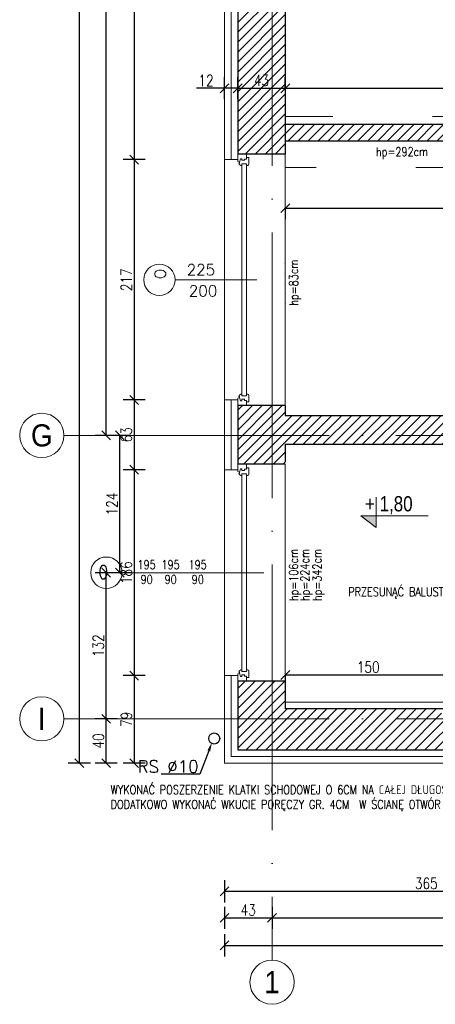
# Model space of a CAD drawing. Header units: millimetres. Extents: x -66901 to 936319, y -323998 to 488548.
# Tile 69 of 84: x 725857 to 729616, y 270304 to 279196. Entities that reach past the tile are written whole.
import ezdxf
from ezdxf import colors
from ezdxf.entities.mleader import LeaderData, LeaderLine
from ezdxf.enums import TextEntityAlignment as Align
from ezdxf.lldxf.tags import DXFTag
from ezdxf.math import Vec2, Vec3

# ---------------------------------------------------------------- set-up
doc = ezdxf.new("R2010")
doc.units = ezdxf.units.MM
doc.header["$LTSCALE"] = 5
doc.header["$MEASUREMENT"] = 0
for name, pattern in [('ACAD_ISO03W100', [30, 12, -18]), ('ACAD_ISO04W100', [30, 24, -3, 0, -3]), ('Osie$0$CONTINOUS', [0])]:
    doc.linetypes.add(name, pattern=pattern)
doc.layers.add('000_HATCH', color=253, linetype='Continuous', lineweight=5, transparency=0.5)
for name, color, linetype, lineweight, true_color in [('A_DZIAŁOWA_PROJEKTOWANE', 7, 'Continuous', 18, 0x007cb0), ('A_HATCH', 7, 'Continuous', 5, 0x999999), ('A_IZOLEACJA TERMI_PROJEKTOWANA', 7, 'Continuous', 15, 0x6093ac)]:
    doc.layers.add(name, color=color, linetype=linetype, lineweight=lineweight, true_color=true_color)
for name, color, linetype, lineweight in [('A_KONST_ISTNIEJĄCE', 83, 'Continuous', 25), ('A_OPISY', 44, 'Continuous', 9), ('A_OSIE KONSTRUKCYJNE', 150, 'ACAD_ISO04W100', 5), ('A_STOLARKA OKIENNA', 141, 'Continuous', 15), ('A_WIDOK', 141, 'Continuous', 13), ('A_WIDOK-NAD', 221, 'DASHED', 13), ('A_WYMIAROWANIE', 7, 'Continuous', 9)]:
    doc.layers.add(name, color=color, linetype=linetype, lineweight=lineweight)
doc.layers.add('A_NIEWIDOCZNE  POMOCNICZE', color=252, linetype='ACAD_ISO03W100', lineweight=5, plot=False)
doc.layers.add('A_RYNNY', color=71, linetype='Continuous')
doc.layers.add('K-WYMIARY', color=254, linetype='Continuous')
doc.styles.add('APLUS', font='arial.ttf', dxfattribs={"width": 0.6})
doc.styles.add('DEMIURG_100_opisy', font='arial.ttf', dxfattribs={"width": 0.9, "height": 20})
doc.styles.get("Standard").update_dxf_attribs({"font": 'simplex.shx', "width": 0.8})
doc.linetypes.add('BATTING', pattern='A,0.0001,-0.1,[134,ltypeshp.shx,S=0.1,R=0,X=-0.1,Y=0],-0.2,[134,ltypeshp.shx,S=0.1,R=180,X=0.1,Y=0],-0.1', length=0.4001)
tags = doc.linetypes.add('DASHED', pattern=[0.75, 0.5, -0.25]).pattern_tags.tags
tags[6:7] = [DXFTag(74, 4), DXFTag(75, 0), DXFTag(340, '0'), DXFTag(46, 1.0), DXFTag(50, 0.0), DXFTag(44, 0.0), DXFTag(45, 0.0)]
tags[4:5] = [DXFTag(74, 4), DXFTag(75, 0), DXFTag(340, '0'), DXFTag(46, 1.0), DXFTag(50, 0.0), DXFTag(44, 0.0), DXFTag(45, 0.0)]
doc.dimstyles.new('1 do 100', dxfattribs={"dimtxt": 10, "dimasz": 8, "dimexe": 10, "dimexo": 10, "dimgap": 2, "dimtad": 1, "dimdec": 0, "dimtxsty": 'Standard', "dimblk": 'OBLIQUE', "dimcen": 2.5, "dimadec": 0, "dimazin": 0, "dimtfac": 1, "dimtdec": 0, "dimtmove": 0, "dimatfit": 3, "dimldrblk": 'OBLIQUE', "dimfxl": 10, "dimfxlon": 1, "dimarcsym": 0})

# ---------------------------------------------------------------- blocks, each defined once
blk = doc.blocks.new('okno1')
at = {"color": 144}
for p, q in [((-28, 0), (-28, -8)), ((-28, 0), (-21.32, 0)), ((-28, 0), (-28, -8)), ((-21.32, 0), (-20.74, -1.55)), ((192.32, 0), (191.74, -1.55)), ((199, 0), (192.32, 0)), ((199, 0), (199, -8)), ((-28, -8), (-24.8, -8)), ((-24.8, -8), (-24.8, -9.92)), ((-24.8, -8), (-23.41, -8)), ((-23.76, -2.4), (-20.74, -1.55)), ((-23.76, -3.73), (-23.76, -2.4)), ((-22.39, -3.73), (-23.76, -3.73)), ((-23.41, -8), (-23.41, -6.06)), ((-23.41, -6.06), (-22.39, -6.06)), ((-22.39, -6.06), (-22.39, -3.73)), ((-20.74, -1.55), (-19.89, -1.55)), ((-19.89, -1.55), (-19.99, -1.01)), ((-19.25, -7.98), (-19.25, -3.66)), ((-19.25, -3.66), (-17.62, -3.66)), ((-17.66, -7.98), (-19.25, -7.98)), ((-17.66, -9.03), (-17.66, -7.98)), ((190.25, -3.66), (188.62, -3.66)), ((188.66, -9.03), (188.66, -7.98)), ((188.66, -7.98), (190.25, -7.98)), ((190.25, -7.98), (190.25, -3.66)), ((190.89, -1.55), (190.99, -1.01)), ((191.74, -1.55), (190.89, -1.55)), ((194.76, -2.4), (191.74, -1.55)), ((193.39, -6.06), (193.39, -3.73)), ((193.39, -3.73), (194.76, -3.73)), ((194.41, -6.06), (193.39, -6.06)), ((194.41, -8), (194.41, -6.06)), ((195.8, -8), (194.41, -8)), ((194.76, -3.73), (194.76, -2.4)), ((199, -8), (195.8, -8)), ((195.8, -8), (195.8, -9.92)), ((-24.8, -9.92), (-18.94, -9.92)), ((195.8, -9.92), (189.94, -9.92))]:
    blk.add_line(p, q, dxfattribs=at)
blk.add_lwpolyline([(-19.25, -3.66), (190.25, -3.66), (190.25, -7.98), (-19.25, -7.98)], close=True, dxfattribs=at)
for centre, radius, start, end in [((-20.13, -3.52), 2.51, 356.81051, 86.81051), ((191.13, -3.52), 2.51, 93.18949, 183.18949), ((-19.03, -8.42), 1.5, 273.35533, 335.68535), ((190.03, -8.42), 1.5, 204.31465, 266.64467)]:
    blk.add_arc(centre, radius, start, end, dxfattribs=at)
blk = doc.blocks.new('*U604')
for p, q in [((-28, 0), (-28, -8)), ((-28, 0), (-21.32, 0)), ((-28, 0), (-28, -8)), ((-21.32, 0), (-20.74, -1.55)), ((161.32, 0), (160.74, -1.55)), ((168, 0), (161.32, 0)), ((168, 0), (168, -8)), ((-28, -8), (-24.8, -8)), ((-24.8, -8), (-24.8, -9.92)), ((-24.8, -8), (-23.41, -8)), ((-23.76, -2.4), (-20.74, -1.55)), ((-23.76, -3.73), (-23.76, -2.4)), ((-22.39, -3.73), (-23.76, -3.73)), ((-23.41, -8), (-23.41, -6.06)), ((-23.41, -6.06), (-22.39, -6.06)), ((-22.39, -6.06), (-22.39, -3.73)), ((-20.74, -1.55), (-19.89, -1.55)), ((-19.89, -1.55), (-19.99, -1.01)), ((-19.25, -7.98), (-19.25, -3.66)), ((-19.25, -3.66), (-17.62, -3.66)), ((-17.66, -7.98), (-19.25, -7.98)), ((-17.66, -9.03), (-17.66, -7.98)), ((159.25, -3.66), (157.62, -3.66)), ((157.66, -9.03), (157.66, -7.98)), ((157.66, -7.98), (159.25, -7.98)), ((159.25, -7.98), (159.25, -3.66)), ((159.89, -1.55), (159.99, -1.01)), ((160.74, -1.55), (159.89, -1.55)), ((163.76, -2.4), (160.74, -1.55)), ((162.39, -6.06), (162.39, -3.73)), ((162.39, -3.73), (163.76, -3.73)), ((163.41, -6.06), (162.39, -6.06)), ((163.41, -8), (163.41, -6.06)), ((164.8, -8), (163.41, -8)), ((163.76, -3.73), (163.76, -2.4)), ((168, -8), (164.8, -8)), ((164.8, -8), (164.8, -9.92)), ((-24.8, -9.92), (-18.94, -9.92)), ((164.8, -9.92), (158.94, -9.92))]:
    blk.add_line(p, q)
blk.add_lwpolyline([(-19.25, -3.66), (159.25, -3.66), (159.25, -7.98), (-19.25, -7.98)], close=True)
for centre, radius, start, end in [((-20.13, -3.52), 2.51, 356.81051, 86.81051), ((160.13, -3.52), 2.51, 93.18949, 183.18949), ((-19.03, -8.42), 1.5, 273.35533, 335.68535), ((159.03, -8.42), 1.5, 204.31465, 266.64467)]:
    blk.add_arc(centre, radius, start, end)
blk = doc.blocks.new('*U171')
blk.add_hatch(color=256).paths.add_polyline_path([(0, 0.153), (-0.198, 0.153), (0, 0)])
blk.add_line((0, 0.153), (0, 0.4))
blk.add_lwpolyline([(0, 0.153), (0, 0), (-0.198, 0.153), (0.685, 0.153)])
at = {"style": 'APLUS', "width": 0.8}
blk.add_attdef('%%P_0.00', text='', height=0.2, dxfattribs=at).set_placement((-0.146, 0.153), align=Align.BOTTOM_LEFT)
blk = doc.blocks.new('WARTOŚĆ')
at = {"layer": 'A_OPISY'}
blk.add_line((0, 0), (0, 73.97), dxfattribs=at)
blk.add_circle((0, 88.12), 14.15, dxfattribs=at)
blk.add_attdef('OZ', (-9.99, 82.42), '', height=10, dxfattribs=at)
for tag, p in [('S', (-4.03, 32.64)), ('H', (15.09, 32.64))]:
    blk.add_attdef(tag, p, '', height=10, rotation=90, dxfattribs=at)
blk = doc.blocks.new('_Oblique')
at = {"color": 0, "linetype": 'ByBlock', "lineweight": -2}
blk.add_line((-0.5, -0.5), (0.5, 0.5), dxfattribs=at)
blk = doc.blocks.new('*D693')
at = {"layer": 'A_WYMIAROWANIE', "color": 0, "lineweight": -2, "ltscale": 2, "transparency": 16777216}
for p, q in [((19803.16, 19652.66), (19783.16, 19652.66)), ((19793.16, 19652.66), (19793.16, 18694.66)), ((19803.16, 18694.66), (19783.16, 18694.66))]:
    blk.add_line(p, q, dxfattribs=at)
at = {"layer": 'Defpoints', "color": 0, "ltscale": 2, "transparency": 16777216}
for p in [(19874.77, 19652.66), (19793.16, 18694.66), (19874.77, 18694.66)]:
    blk.add_point(p, dxfattribs=at)
at = {"layer": 'A_WYMIAROWANIE', "color": 0, "lineweight": -2, "ltscale": 2, "transparency": 16777216, "xscale": 8, "yscale": 8, "zscale": 8}
for p, rotation in [((19793.16, 19652.66), 90), ((19793.16, 18694.66), 270)]:
    blk.add_blockref('_Oblique', p, dxfattribs=dict(at, rotation=rotation))
at = {"layer": 'A_WYMIAROWANIE', "color": 0, "ltscale": 2, "transparency": 16777216, "insert": (19786.06, 19173.66), "char_height": 10, "attachment_point": 5, "rotation": 90}
blk.add_mtext('958', dxfattribs=at)
blk = doc.blocks.new('*D694')
at = {"layer": 'A_WYMIAROWANIE', "color": 0, "lineweight": -2, "ltscale": 2, "transparency": 16777216}
for p, q in [((19803.16, 18694.66), (19783.16, 18694.66)), ((19793.16, 18694.66), (19793.16, 18477.66)), ((19803.16, 18477.66), (19783.16, 18477.66))]:
    blk.add_line(p, q, dxfattribs=at)
at = {"layer": 'Defpoints', "color": 0, "ltscale": 2, "transparency": 16777216}
for p in [(19874.77, 18694.66), (19793.16, 18477.66), (19874.77, 18477.66)]:
    blk.add_point(p, dxfattribs=at)
at = {"layer": 'A_WYMIAROWANIE', "color": 0, "lineweight": -2, "ltscale": 2, "transparency": 16777216, "xscale": 8, "yscale": 8, "zscale": 8}
for p, rotation in [((19793.16, 18694.66), 90), ((19793.16, 18477.66), 270)]:
    blk.add_blockref('_Oblique', p, dxfattribs=dict(at, rotation=rotation))
at = {"layer": 'A_WYMIAROWANIE', "color": 0, "ltscale": 2, "transparency": 16777216, "insert": (19786.14, 18586.16), "char_height": 10, "attachment_point": 5, "rotation": 90}
blk.add_mtext('217', dxfattribs=at)
blk = doc.blocks.new('*D695')
at = {"layer": 'A_WYMIAROWANIE', "color": 0, "lineweight": -2, "ltscale": 2, "transparency": 16777216}
for p, q in [((19803.16, 18477.66), (19783.16, 18477.66)), ((19793.16, 18477.66), (19793.16, 18414.66)), ((19803.16, 18414.66), (19783.16, 18414.66))]:
    blk.add_line(p, q, dxfattribs=at)
at = {"layer": 'Defpoints', "color": 0, "ltscale": 2, "transparency": 16777216}
for p in [(19874.77, 18477.66), (19793.16, 18414.66), (19874.77, 18414.66)]:
    blk.add_point(p, dxfattribs=at)
at = {"layer": 'A_WYMIAROWANIE', "color": 0, "lineweight": -2, "ltscale": 2, "transparency": 16777216, "xscale": 8, "yscale": 8, "zscale": 8}
for p, rotation in [((19793.16, 18477.66), 90), ((19793.16, 18414.66), 270)]:
    blk.add_blockref('_Oblique', p, dxfattribs=dict(at, rotation=rotation))
at = {"layer": 'A_WYMIAROWANIE', "color": 0, "ltscale": 2, "transparency": 16777216, "insert": (19786.05, 18446.16), "char_height": 10, "attachment_point": 5, "rotation": 90}
blk.add_mtext('63', dxfattribs=at)
blk = doc.blocks.new('*D696')
at = {"layer": 'A_WYMIAROWANIE', "color": 0, "lineweight": -2, "ltscale": 2, "transparency": 16777216}
for p, q in [((19803.16, 18414.66), (19783.16, 18414.66)), ((19793.16, 18414.66), (19793.16, 18228.66)), ((19803.16, 18228.66), (19783.16, 18228.66))]:
    blk.add_line(p, q, dxfattribs=at)
at = {"layer": 'Defpoints', "color": 0, "ltscale": 2, "transparency": 16777216}
for p in [(19874.77, 18414.66), (19793.16, 18228.66), (19874.77, 18228.66)]:
    blk.add_point(p, dxfattribs=at)
at = {"layer": 'A_WYMIAROWANIE', "color": 0, "lineweight": -2, "ltscale": 2, "transparency": 16777216, "xscale": 8, "yscale": 8, "zscale": 8}
for p, rotation in [((19793.16, 18414.66), 90), ((19793.16, 18228.66), 270)]:
    blk.add_blockref('_Oblique', p, dxfattribs=dict(at, rotation=rotation))
at = {"layer": 'A_WYMIAROWANIE', "color": 0, "ltscale": 2, "transparency": 16777216, "insert": (19786.06, 18321.66), "char_height": 10, "attachment_point": 5, "rotation": 90}
blk.add_mtext('186', dxfattribs=at)
blk = doc.blocks.new('*D697')
at = {"layer": 'A_WYMIAROWANIE', "color": 0, "lineweight": -2, "ltscale": 2, "transparency": 16777216}
for p, q in [((19803.16, 18228.66), (19783.16, 18228.66)), ((19793.16, 18228.66), (19793.16, 18149.66)), ((19803.16, 18149.66), (19783.16, 18149.66))]:
    blk.add_line(p, q, dxfattribs=at)
at = {"layer": 'Defpoints', "color": 0, "ltscale": 2, "transparency": 16777216}
for p in [(19874.77, 18228.66), (19793.16, 18149.66), (19874.77, 18149.66)]:
    blk.add_point(p, dxfattribs=at)
at = {"layer": 'A_WYMIAROWANIE', "color": 0, "lineweight": -2, "ltscale": 2, "transparency": 16777216, "xscale": 8, "yscale": 8, "zscale": 8}
for p, rotation in [((19793.16, 18228.66), 90), ((19793.16, 18149.66), 270)]:
    blk.add_blockref('_Oblique', p, dxfattribs=dict(at, rotation=rotation))
at = {"layer": 'A_WYMIAROWANIE', "color": 0, "ltscale": 2, "transparency": 16777216, "insert": (19786.06, 18189.16), "char_height": 10, "attachment_point": 5, "rotation": 90}
blk.add_mtext('79', dxfattribs=at)
blk = doc.blocks.new('*D698')
at = {"layer": 'A_WYMIAROWANIE', "color": 0, "lineweight": -2, "ltscale": 2, "transparency": 16777216}
for p, q in [((19777.86, 18189.66), (19757.86, 18189.66)), ((19767.86, 18149.66), (19767.86, 18189.66)), ((19777.86, 18149.66), (19757.86, 18149.66))]:
    blk.add_line(p, q, dxfattribs=at)
at = {"layer": 'Defpoints', "color": 0, "ltscale": 2, "transparency": 16777216}
for p in [(19767.86, 18189.66), (19874.77, 18189.66), (19874.77, 18149.66)]:
    blk.add_point(p, dxfattribs=at)
at = {"layer": 'A_WYMIAROWANIE', "color": 0, "lineweight": -2, "ltscale": 2, "transparency": 16777216, "xscale": 8, "yscale": 8, "zscale": 8}
for p, rotation in [((19767.86, 18189.66), 90), ((19767.86, 18149.66), 270)]:
    blk.add_blockref('_Oblique', p, dxfattribs=dict(at, rotation=rotation))
at = {"layer": 'A_WYMIAROWANIE', "color": 0, "ltscale": 2, "transparency": 16777216, "insert": (19760.75, 18169.66), "char_height": 10, "attachment_point": 5, "rotation": 90}
blk.add_mtext('40', dxfattribs=at)
blk = doc.blocks.new('*D699')
at = {"layer": 'A_WYMIAROWANIE', "color": 0, "lineweight": -2, "ltscale": 2, "transparency": 16777216}
for p, q in [((19777.86, 18321.66), (19757.86, 18321.66)), ((19767.86, 18189.66), (19767.86, 18321.66)), ((19777.86, 18189.66), (19757.86, 18189.66))]:
    blk.add_line(p, q, dxfattribs=at)
at = {"layer": 'Defpoints', "color": 0, "ltscale": 2, "transparency": 16777216}
for p in [(19767.86, 18321.66), (19874.77, 18321.66), (19897.12, 18189.66)]:
    blk.add_point(p, dxfattribs=at)
at = {"layer": 'A_WYMIAROWANIE', "color": 0, "lineweight": -2, "ltscale": 2, "transparency": 16777216, "xscale": 8, "yscale": 8, "zscale": 8}
for p, rotation in [((19767.86, 18321.66), 90), ((19767.86, 18189.66), 270)]:
    blk.add_blockref('_Oblique', p, dxfattribs=dict(at, rotation=rotation))
at = {"layer": 'A_WYMIAROWANIE', "color": 0, "ltscale": 2, "transparency": 16777216, "insert": (19760.75, 18255.66), "char_height": 10, "attachment_point": 5, "rotation": 90}
blk.add_mtext('132', dxfattribs=at)
blk = doc.blocks.new('*D700')
at = {"layer": 'A_WYMIAROWANIE', "color": 0, "lineweight": -2, "ltscale": 2, "transparency": 16777216}
for p, q in [((19790.13, 18445.66), (19770.13, 18445.66)), ((19780.13, 18321.66), (19780.13, 18445.66)), ((19790.13, 18321.66), (19770.13, 18321.66))]:
    blk.add_line(p, q, dxfattribs=at)
at = {"layer": 'Defpoints', "color": 0, "ltscale": 2, "transparency": 16777216}
for p in [(19780.13, 18445.66), (19882.95, 18445.66), (19874.77, 18321.66)]:
    blk.add_point(p, dxfattribs=at)
at = {"layer": 'A_WYMIAROWANIE', "color": 0, "lineweight": -2, "ltscale": 2, "transparency": 16777216, "xscale": 8, "yscale": 8, "zscale": 8}
for p, rotation in [((19780.13, 18445.66), 90), ((19780.13, 18321.66), 270)]:
    blk.add_blockref('_Oblique', p, dxfattribs=dict(at, rotation=rotation))
at = {"layer": 'A_WYMIAROWANIE', "color": 0, "ltscale": 2, "transparency": 16777216, "insert": (19773.11, 18383.66), "char_height": 10, "attachment_point": 5, "rotation": 90}
blk.add_mtext('124', dxfattribs=at)
blk = doc.blocks.new('*D701')
at = {"layer": 'A_WYMIAROWANIE', "color": 0, "lineweight": -2, "ltscale": 2, "transparency": 16777216}
for p, q in [((19777.86, 19609.66), (19757.86, 19609.66)), ((19767.86, 18445.66), (19767.86, 19609.66)), ((19777.86, 18445.66), (19757.86, 18445.66))]:
    blk.add_line(p, q, dxfattribs=at)
at = {"layer": 'Defpoints', "color": 0, "ltscale": 2, "transparency": 16777216}
for p in [(19767.86, 19609.66), (19855.59, 19609.66), (19882.95, 18445.66)]:
    blk.add_point(p, dxfattribs=at)
at = {"layer": 'A_WYMIAROWANIE', "color": 0, "lineweight": -2, "ltscale": 2, "transparency": 16777216, "xscale": 8, "yscale": 8, "zscale": 8}
for p, rotation in [((19767.86, 19609.66), 90), ((19767.86, 18445.66), 270)]:
    blk.add_blockref('_Oblique', p, dxfattribs=dict(at, rotation=rotation))
at = {"layer": 'A_WYMIAROWANIE', "color": 0, "ltscale": 2, "transparency": 16777216, "insert": (19760.75, 19027.66), "char_height": 10, "attachment_point": 5, "rotation": 90}
blk.add_mtext('1164', dxfattribs=at)
blk = doc.blocks.new('*D703')
at = {"layer": 'A_WYMIAROWANIE', "color": 0, "lineweight": -2, "ltscale": 2, "transparency": 16777216}
for p, q in [((19753.5, 19652.66), (19733.5, 19652.66)), ((19743.5, 19652.66), (19743.5, 18149.66)), ((19753.5, 18149.66), (19733.5, 18149.66))]:
    blk.add_line(p, q, dxfattribs=at)
at = {"layer": 'Defpoints', "color": 0, "ltscale": 2, "transparency": 16777216}
for p in [(19874.77, 19652.66), (19743.5, 18149.66), (19874.77, 18149.66)]:
    blk.add_point(p, dxfattribs=at)
at = {"layer": 'A_WYMIAROWANIE', "color": 0, "lineweight": -2, "ltscale": 2, "transparency": 16777216, "xscale": 8, "yscale": 8, "zscale": 8}
for p, rotation in [((19743.5, 19652.66), 90), ((19743.5, 18149.66), 270)]:
    blk.add_blockref('_Oblique', p, dxfattribs=dict(at, rotation=rotation))
at = {"layer": 'A_WYMIAROWANIE', "color": 0, "ltscale": 2, "transparency": 16777216, "insert": (19736.39, 18901.16), "char_height": 10, "attachment_point": 5, "rotation": 90}
blk.add_mtext('1503', dxfattribs=at)
blk = doc.blocks.new('*D704')
at = {"layer": 'A_WYMIAROWANIE', "color": 0, "lineweight": -2, "ltscale": 2, "transparency": 16777216}
for p, q in [((19874.77, 18749.13), (19874.77, 18769.13)), ((19886.77, 18749.13), (19886.77, 18769.13)), ((19874.77, 18759.13), (19849.49, 18759.13)), ((19886.77, 18759.13), (19874.77, 18759.13))]:
    blk.add_line(p, q, dxfattribs=at)
at = {"layer": 'Defpoints', "color": 0, "ltscale": 2, "transparency": 16777216}
for p in [(19886.77, 18759.13), (19874.77, 18738.82), (19886.77, 18738.82)]:
    blk.add_point(p, dxfattribs=at)
at = {"layer": 'A_WYMIAROWANIE', "color": 0, "lineweight": -2, "ltscale": 2, "transparency": 16777216, "xscale": 8, "yscale": 8, "zscale": 8, "rotation": 180}
blk.add_blockref('_Oblique', (19874.77, 18759.13), dxfattribs=at)
at = {"layer": 'A_WYMIAROWANIE', "color": 0, "lineweight": -2, "ltscale": 2, "transparency": 16777216, "xscale": 8, "yscale": 8, "zscale": 8}
blk.add_blockref('_Oblique', (19886.77, 18759.13), dxfattribs=at)
at = {"layer": 'A_WYMIAROWANIE', "color": 0, "ltscale": 2, "transparency": 16777216, "insert": (19858.13, 18766.15), "char_height": 10, "attachment_point": 5}
blk.add_mtext('12', dxfattribs=at)
blk = doc.blocks.new('*D705')
at = {"layer": 'A_WYMIAROWANIE', "color": 0, "lineweight": -2, "ltscale": 2, "transparency": 16777216}
for p, q in [((19886.77, 18749.13), (19886.77, 18769.13)), ((19929.77, 18759.13), (19929.77, 18769.13)), ((19886.77, 18759.13), (19929.77, 18759.13))]:
    blk.add_line(p, q, dxfattribs=at)
at = {"layer": 'Defpoints', "color": 0, "ltscale": 2, "transparency": 16777216}
for p in [(19929.77, 18759.13), (19929.77, 18751.24), (19886.77, 18738.82)]:
    blk.add_point(p, dxfattribs=at)
at = {"layer": 'A_WYMIAROWANIE', "color": 0, "lineweight": -2, "ltscale": 2, "transparency": 16777216, "xscale": 8, "yscale": 8, "zscale": 8, "rotation": 180}
blk.add_blockref('_Oblique', (19886.77, 18759.13), dxfattribs=at)
at = {"layer": 'A_WYMIAROWANIE', "color": 0, "lineweight": -2, "ltscale": 2, "transparency": 16777216, "xscale": 8, "yscale": 8, "zscale": 8}
blk.add_blockref('_Oblique', (19929.77, 18759.13), dxfattribs=at)
at = {"layer": 'A_WYMIAROWANIE', "color": 0, "ltscale": 2, "transparency": 16777216, "insert": (19908.27, 18766.24), "char_height": 10, "attachment_point": 5}
blk.add_mtext('43', dxfattribs=at)
blk = doc.blocks.new('*D706')
at = {"layer": 'A_WYMIAROWANIE', "color": 0, "lineweight": -2, "ltscale": 2, "transparency": 16777216}
for p, q in [((19929.77, 18759.13), (19929.77, 18769.13)), ((20398.77, 18749.13), (20398.77, 18769.13)), ((19929.77, 18759.13), (20398.77, 18759.13))]:
    blk.add_line(p, q, dxfattribs=at)
at = {"layer": 'Defpoints', "color": 0, "ltscale": 2, "transparency": 16777216}
for p in [(20398.77, 18759.13), (19929.77, 18751.24), (20398.77, 18726.66)]:
    blk.add_point(p, dxfattribs=at)
at = {"layer": 'A_WYMIAROWANIE', "color": 0, "lineweight": -2, "ltscale": 2, "transparency": 16777216, "xscale": 8, "yscale": 8, "zscale": 8, "rotation": 180}
blk.add_blockref('_Oblique', (19929.77, 18759.13), dxfattribs=at)
at = {"layer": 'A_WYMIAROWANIE', "color": 0, "lineweight": -2, "ltscale": 2, "transparency": 16777216, "xscale": 8, "yscale": 8, "zscale": 8}
blk.add_blockref('_Oblique', (20398.77, 18759.13), dxfattribs=at)
at = {"layer": 'A_WYMIAROWANIE', "color": 0, "ltscale": 2, "transparency": 16777216, "insert": (20164.27, 18766.23), "char_height": 10, "attachment_point": 5}
blk.add_mtext('469', dxfattribs=at)
blk = doc.blocks.new('*D724')
at = {"layer": 'A_WYMIAROWANIE', "color": 0, "lineweight": -2, "ltscale": 2, "transparency": 16777216}
for p, q in [((19929.77, 18650.82), (19929.77, 18640.82)), ((19929.77, 18650.82), (20383.77, 18650.82)), ((20383.77, 18650.82), (20383.77, 18640.82))]:
    blk.add_line(p, q, dxfattribs=at)
at = {"layer": 'Defpoints', "color": 0, "ltscale": 2, "transparency": 16777216}
for p in [(19929.77, 18657.98), (20383.77, 18657.98), (20383.77, 18650.82)]:
    blk.add_point(p, dxfattribs=at)
at = {"layer": 'A_WYMIAROWANIE', "color": 0, "lineweight": -2, "ltscale": 2, "transparency": 16777216, "xscale": 8, "yscale": 8, "zscale": 8, "rotation": 180}
blk.add_blockref('_Oblique', (19929.77, 18650.82), dxfattribs=at)
at = {"layer": 'A_WYMIAROWANIE', "color": 0, "lineweight": -2, "ltscale": 2, "transparency": 16777216, "xscale": 8, "yscale": 8, "zscale": 8}
blk.add_blockref('_Oblique', (20383.77, 18650.82), dxfattribs=at)
at = {"layer": 'A_WYMIAROWANIE', "color": 0, "ltscale": 2, "transparency": 16777216, "insert": (20156.77, 18657.91), "char_height": 10, "attachment_point": 5}
blk.add_mtext('454', dxfattribs=at)
blk = doc.blocks.new('*D727')
at = {"layer": 'A_WYMIAROWANIE', "color": 0, "lineweight": -2, "ltscale": 2, "transparency": 16777216}
for p, q in [((19929.77, 18229.27), (19929.77, 18219.27)), ((19929.77, 18229.27), (20079.77, 18229.27)), ((20079.77, 18229.27), (20079.77, 18219.27))]:
    blk.add_line(p, q, dxfattribs=at)
at = {"layer": 'Defpoints', "color": 0, "ltscale": 2, "transparency": 16777216}
for p in [(19929.77, 18236.52), (20079.77, 18236.52), (20079.77, 18229.27)]:
    blk.add_point(p, dxfattribs=at)
at = {"layer": 'A_WYMIAROWANIE', "color": 0, "lineweight": -2, "ltscale": 2, "transparency": 16777216, "xscale": 8, "yscale": 8, "zscale": 8, "rotation": 180}
blk.add_blockref('_Oblique', (19929.77, 18229.27), dxfattribs=at)
at = {"layer": 'A_WYMIAROWANIE', "color": 0, "lineweight": -2, "ltscale": 2, "transparency": 16777216, "xscale": 8, "yscale": 8, "zscale": 8}
blk.add_blockref('_Oblique', (20079.77, 18229.27), dxfattribs=at)
at = {"layer": 'A_WYMIAROWANIE', "color": 0, "ltscale": 2, "transparency": 16777216, "insert": (20004.77, 18236.37), "char_height": 10, "attachment_point": 5}
blk.add_mtext('150', dxfattribs=at)
blk = doc.blocks.new('*D739')
at = {"layer": 'A_WYMIAROWANIE', "color": 0, "lineweight": -2, "ltscale": 2, "transparency": 16777216}
for p, q in [((19874.77, 18043.9), (19874.77, 18023.9)), ((20239.77, 18043.9), (20239.77, 18023.9)), ((19874.77, 18033.9), (20239.77, 18033.9))]:
    blk.add_line(p, q, dxfattribs=at)
at = {"layer": 'Defpoints', "color": 0, "ltscale": 2, "transparency": 16777216}
for p in [(19874.77, 18149.66), (20239.77, 18149.66), (20239.77, 18033.9)]:
    blk.add_point(p, dxfattribs=at)
at = {"layer": 'A_WYMIAROWANIE', "color": 0, "lineweight": -2, "ltscale": 2, "transparency": 16777216, "xscale": 8, "yscale": 8, "zscale": 8, "rotation": 180}
blk.add_blockref('_Oblique', (19874.77, 18033.9), dxfattribs=at)
at = {"layer": 'A_WYMIAROWANIE', "color": 0, "lineweight": -2, "ltscale": 2, "transparency": 16777216, "xscale": 8, "yscale": 8, "zscale": 8}
blk.add_blockref('_Oblique', (20239.77, 18033.9), dxfattribs=at)
at = {"layer": 'A_WYMIAROWANIE', "color": 0, "ltscale": 2, "transparency": 16777216, "insert": (20057.27, 18041.01), "char_height": 10, "attachment_point": 5}
blk.add_mtext('365', dxfattribs=at)
blk = doc.blocks.new('*D742')
at = {"layer": 'A_WYMIAROWANIE', "color": 0, "lineweight": -2, "ltscale": 2, "transparency": 16777216}
for p, q in [((19874.77, 18019.9), (19874.77, 17999.9)), ((19917.77, 18019.9), (19917.77, 17999.9)), ((19874.77, 18009.9), (19917.77, 18009.9))]:
    blk.add_line(p, q, dxfattribs=at)
at = {"layer": 'Defpoints', "color": 0, "ltscale": 2, "transparency": 16777216}
for p in [(19874.77, 18149.66), (19917.77, 18149.66), (19917.77, 18009.9)]:
    blk.add_point(p, dxfattribs=at)
at = {"layer": 'A_WYMIAROWANIE', "color": 0, "lineweight": -2, "ltscale": 2, "transparency": 16777216, "xscale": 8, "yscale": 8, "zscale": 8, "rotation": 180}
blk.add_blockref('_Oblique', (19874.77, 18009.9), dxfattribs=at)
at = {"layer": 'A_WYMIAROWANIE', "color": 0, "lineweight": -2, "ltscale": 2, "transparency": 16777216, "xscale": 8, "yscale": 8, "zscale": 8}
blk.add_blockref('_Oblique', (19917.77, 18009.9), dxfattribs=at)
at = {"layer": 'A_WYMIAROWANIE', "color": 0, "ltscale": 2, "transparency": 16777216, "insert": (19896.27, 18017.01), "char_height": 10, "attachment_point": 5}
blk.add_mtext('43', dxfattribs=at)
blk = doc.blocks.new('*D743')
at = {"layer": 'A_WYMIAROWANIE', "color": 0, "lineweight": -2, "ltscale": 2, "transparency": 16777216}
for p, q in [((19917.77, 18019.9), (19917.77, 17999.9)), ((20736.27, 18019.9), (20736.27, 17999.9)), ((19917.77, 18009.9), (20736.27, 18009.9))]:
    blk.add_line(p, q, dxfattribs=at)
at = {"layer": 'Defpoints', "color": 0, "ltscale": 2, "transparency": 16777216}
for p in [(20736.27, 18180.42), (19917.77, 18149.66), (20736.27, 18009.9)]:
    blk.add_point(p, dxfattribs=at)
at = {"layer": 'A_WYMIAROWANIE', "color": 0, "lineweight": -2, "ltscale": 2, "transparency": 16777216, "xscale": 8, "yscale": 8, "zscale": 8, "rotation": 180}
blk.add_blockref('_Oblique', (19917.77, 18009.9), dxfattribs=at)
at = {"layer": 'A_WYMIAROWANIE', "color": 0, "lineweight": -2, "ltscale": 2, "transparency": 16777216, "xscale": 8, "yscale": 8, "zscale": 8}
blk.add_blockref('_Oblique', (20736.27, 18009.9), dxfattribs=at)
at = {"layer": 'A_WYMIAROWANIE', "color": 0, "ltscale": 2, "transparency": 16777216, "insert": (20327.02, 18017), "char_height": 10, "attachment_point": 5}
blk.add_mtext('819', dxfattribs=at)
blk = doc.blocks.new('*D745')
at = {"layer": 'A_WYMIAROWANIE', "color": 0, "lineweight": -2, "ltscale": 2, "transparency": 16777216}
for p, q in [((19874.77, 17995.1), (19874.77, 17975.1)), ((20777.77, 17995.1), (20777.77, 17975.1)), ((19874.77, 17985.1), (20777.77, 17985.1))]:
    blk.add_line(p, q, dxfattribs=at)
at = {"layer": 'Defpoints', "color": 0, "ltscale": 2, "transparency": 16777216}
for p in [(19874.77, 18172.69), (20777.77, 18172.69), (20777.77, 17985.1)]:
    blk.add_point(p, dxfattribs=at)
at = {"layer": 'A_WYMIAROWANIE', "color": 0, "lineweight": -2, "ltscale": 2, "transparency": 16777216, "xscale": 8, "yscale": 8, "zscale": 8, "rotation": 180}
blk.add_blockref('_Oblique', (19874.77, 17985.1), dxfattribs=at)
at = {"layer": 'A_WYMIAROWANIE', "color": 0, "lineweight": -2, "ltscale": 2, "transparency": 16777216, "xscale": 8, "yscale": 8, "zscale": 8}
blk.add_blockref('_Oblique', (20777.77, 17985.1), dxfattribs=at)
at = {"layer": 'A_WYMIAROWANIE', "color": 0, "ltscale": 2, "transparency": 16777216, "insert": (20326.27, 17992.21), "char_height": 10, "attachment_point": 5}
blk.add_mtext('903', dxfattribs=at)
blk = doc.blocks.new('A$C577C022B')
at = {"layer": 'A_HATCH'}
h = blk.add_hatch(dxfattribs=at)
h.set_pattern_fill('ANSI31', color=256, scale=2)
h.set_pattern_definition([(45, (-22969.535, -21973.125), (-4.490128, 4.490128), [])])
h.paths.add_polyline_path([(836, 43), (651, 43), (651, 0), (793, 0), (793, -875), (778, -875), (778, -1134), (665, -1134), (665, -1160), (781, -1160), (781, -1263), (793, -1263), (793, -1393), (533, -1393), (533, -1436), (836, -1436), (836, -1162)])
h.paths.add_polyline_path([(803.5, -1221.02), (803.5, -1235.02), (789.5, -1235.02), (789.5, -1221.02)], flags=16)
h.paths.add_polyline_path([(423, 43), (369, 43), (369, 35), (369, 0), (423, 0)])
h.paths.add_polyline_path([(141, 43), (-43, 43), (-43, -898), (-35, -898), (0, -898), (0, 0), (141, 0)])
h.paths.add_polyline_path([(515, -1134), (0, -1134), (0, -1125), (-43, -1125), (-43, -1178), (-35, -1178), (0, -1178), (0, -1160), (515, -1160)])
h.paths.add_polyline_path([(469, -871), (0, -871), (0, -886), (454, -886), (454, -910), (469, -910)])
h.paths.add_polyline_path([(469, -910), (454, -910), (454, -1017), (469, -1017)])
h.paths.add_polyline_path([(665, -1134), (640, -1134), (640, -1145), (665, -1145)], flags=17)
h.paths.add_polyline_path([(680, -1160), (665, -1160), (665, -1245), (680, -1245)], flags=17)
h.paths.add_polyline_path([(680, -1335), (665, -1335), (665, -1393), (680, -1393)], flags=17)
h.paths.add_polyline_path([(469, -1107), (457.92, -1107), (454, -1107), (454, -1134), (469, -1134)])
h.paths.add_polyline_path([(474.84, -1077.79), (474.84, -1077.5), (474.84, -1047.65), (474.84, -1047.93)])
h.paths.add_polyline_path([(0.19, -1039.2), (-0.19, -988.92), (-0.51, -989.04), (-0.14, -1039.33)])
h.paths.add_polyline_path([(305, -1403), (140, -1403), (140, -1399), (0, -1399), (0, -1374), (-43, -1374), (-43, -1436), (305, -1436)])
at = {"layer": '000_HATCH', "ltscale": 2}
blk.add_line((305, -1393), (0, -1393), dxfattribs=at)
at = {"layer": 'A_IZOLEACJA TERMI_PROJEKTOWANA', "ltscale": 2}
for p, q in [((-43, -903), (-55, -903)), ((-43, -1120), (-55, -1120)), ((-43, -1183), (-55, -1183)), ((-43, -1369), (-55, -1369))]:
    blk.add_line(p, q, dxfattribs=at)
for points in [[(146, 55), (-55, 55), (-55, -903)], [(-55, -1120), (-55, -1183)], [(-55, -1369), (-55, -1448), (310, -1448)]]:
    blk.add_lwpolyline(points, dxfattribs=at)
at = {"layer": 'A_IZOLEACJA TERMI_PROJEKTOWANA', "linetype": 'BATTING', "ltscale": 14}
for points in [[(146, 49), (-49, 49), (-49, -903)], [(-49, -1120), (-49, -1183)], [(-49, -1369), (-49, -1442), (310, -1442)]]:
    blk.add_lwpolyline(points, dxfattribs=at)
at = {"layer": 'A_KONST_ISTNIEJĄCE', "ltscale": 2}
for p, q in [((0, 0), (0, -898)), ((0, -871), (469, -871)), ((0, -886), (454, -886)), ((0, -898), (-43, -898)), ((0, -1125), (-43, -1125)), ((0, -1125), (0, -1134)), ((0, -1134), (515, -1134)), ((0, -1160), (0, -1176)), ((0, -1178), (-43, -1178)), ((0, -1374), (-43, -1374)), ((0, -1374), (0, -1393)), ((0, -1393), (0, -1399)), ((533, -1399), (0, -1399))]:
    blk.add_line(p, q, dxfattribs=at)
for points in [[(141, 43), (-43, 43), (-43, -898)], [(-43, -1125), (-43, -1178)], [(0, -1160), (515, -1160)], [(-43, -1374), (-43, -1436), (305, -1436)]]:
    blk.add_lwpolyline(points, dxfattribs=at)
at = {"layer": 'A_NIEWIDOCZNE  POMOCNICZE', "ltscale": 2}
blk.add_lwpolyline([(778, -1134), (778, -875), (793, -875), (793, 0), (0, 0), (0, -871), (469, -871), (469, -1134), (778, -1134)], dxfattribs=at)
blk.add_lwpolyline([(0, -886), (454, -886), (454, -1134), (0, -1134)], close=True, dxfattribs=at)
at = {"layer": 'A_OPISY', "color": 144, "transparency": 33554559}
blk.add_line((-19.36, -1276), (-147.66, -1276), dxfattribs=at)
blk.add_circle((-161.81, -1276), 14.15, dxfattribs=at)
at = {"layer": 'A_OSIE KONSTRUKCYJNE', "ltscale": 2}
for p, q in [((-12, 231.39), (-12, -1625.8)), ((-200.19, -1152), (977.14, -1152)), ((-200.19, -1408), (977.14, -1408))]:
    blk.add_line(p, q, dxfattribs=at)
at = {"layer": 'A_OSIE KONSTRUKCYJNE', "linetype": 'Continuous'}
for centre in [(-220.19, -1152), (-220.19, -1408), (-12, -1645.8)]:
    blk.add_circle(centre, 20, dxfattribs=at)
at = {"layer": 'A_RYNNY'}
blk.add_circle((-64.27, -1425.76), 5, dxfattribs=at)
at = {"layer": 'A_WIDOK', "ltscale": 2}
for p, q in [((0, -1125), (0, -898)), ((-55, -903), (-55, -1120)), ((0, -1178), (0, -1374)), ((-55, -1183), (-55, -1369))]:
    blk.add_line(p, q, dxfattribs=at)
at = {"layer": 'A_WIDOK-NAD', "linetype": 'ACAD_ISO03W100'}
for p, q in [((793, -864), (0, -864)), ((778, -910), (0, -910))]:
    blk.add_line(p, q, dxfattribs=at)
at = {"layer": 'A_OPISY', "color": 144, "transparency": 33554559}
ref = blk.add_blockref('WARTOŚĆ', (-25.75, -1011.5), dxfattribs=dict(at, xscale=-1, rotation=90))
ref.add_attrib('S', '225', (-89.19, -1007.47), dxfattribs={"color": 0, "height": 10})
ref.add_attrib('H', '200', (-87.24, -1026.59), dxfattribs={"color": 0, "height": 10})
ref.add_attrib('OZ', 'O', (-118.04, -1001.51), dxfattribs={"color": 0, "height": 10, "rotation": 270})
at = {"layer": 'A_OPISY', "transparency": 33554687, "xscale": 68.67492864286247, "yscale": 68.67492864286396, "zscale": 68.67492864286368, "rotation": 1.435389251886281e-05}
blk.add_blockref('*U171', (82.05, -1235.25), dxfattribs=at).add_auto_attribs({'%%P_0.00': '+ 1,80'})
at = {"layer": 'A_STOLARKA OKIENNA', "transparency": 33554559, "xscale": -1, "rotation": 90}
for name, p in [('okno1', (-43, -926)), ('*U604', (-43, -1206))]:
    blk.add_blockref(name, p, dxfattribs=at)
at = {"layer": 'A_OPISY'}
blk.add_text('RS %%C10', height=11, dxfattribs=at).set_placement((-133.55, -1456.53))
at = {"layer": 'A_OPISY', "transparency": 33554559, "char_height": 8, "width": 44.3905, "attachment_point": 5}
for s, insert, rotation in [('hp=292cm', (105.6, -897.13), 0.4248), ('hp=83cm', (8.88, -1014.11), 90.4248), ('hp=106cm', (8.88, -1278.14), 90.4248), ('hp=224cm', (19.05, -1278.14), 90.4248), ('hp=342cm', (30.08, -1278.14), 90.4248)]:
    blk.add_mtext(s, dxfattribs=dict(at, insert=insert, rotation=rotation))
at = {"layer": 'A_OPISY', "color": 144, "transparency": 33554559, "width": 44.3905, "attachment_point": 5, "rotation": 0.4248}
for s, insert, char_height in [('O', (-164.51, -1275.45), 12), ('195\\P90', (-125.43, -1275.45), 8), ('195\\P90', (-103.7, -1275.45), 8), ('195\\P90', (-79.14, -1275.45), 8)]:
    blk.add_mtext(s, dxfattribs=dict(at, insert=insert, char_height=char_height))
at = {"layer": 'A_OSIE KONSTRUKCYJNE', "linetype": 'Osie$0$CONTINOUS', "style": 'DEMIURG_100_opisy', "width": 0.9}
for s, p in [('G', (-220.19, -1152)), ('I', (-220.19, -1408)), ('1', (-12, -1645.8))]:
    blk.add_text(s, height=20, dxfattribs=at).set_placement(p, align=Align.MIDDLE_CENTER)
at = {"layer": 'A_WYMIAROWANIE', "ltscale": 2}
for base, p1, p2, picture, middle, set_off in [((0, -838.53), (-43, 18751.24), (0, -846.42), '*D705', (-21.5, -831.42), (-19929.77, -19597.66)), ((806.5, 18040.66032116), (-12, 18180.42122783), (806.5, -1417.23888561), '*D743', (397.25, -1580.65517679), (-19929.76725364, -19597.66011344)), ((469, -838.53), (0, -846.42), (469, -871), '*D706', (234.5, -831.43), (-19929.77, -19597.66))]:
    dim = blk.add_linear_dim(base=base, p1=p1, p2=p2, dimstyle='1 do 100', override={"dimtmove": 1}, dxfattribs=at)
    dim.commit()
    dim.dimension.update_dxf_attribs({"geometry": picture, "text_midpoint": middle, "insert": set_off})
for base, p1, p2, picture, middle in [((-186.27, -1448), (-55, 55), (-55, -1448), '*D703', (-193.37, -696.5)), ((-136.6, -903), (-55, 55), (-55, -903), '*D693', (-143.71, -424)), ((-161.91, -1408), (-55, -1448), (-55, -1408), '*D698', (-169.02, -1428))]:
    dim = blk.add_linear_dim(base=base, p1=p1, p2=p2, angle=90, dimstyle='1 do 100', dxfattribs=at)
    dim.commit()
    dim.dimension.update_dxf_attribs({"geometry": picture, "text_midpoint": middle, "insert": (-19929.77, -19597.66)})
for base, p1, p2, picture, middle in [((-161.91, 12), (-46.82, -1152), (-74.18, 12), '*D701', (-169.02, -570)), ((-136.6, -1120), (-55, -903), (-55, -1120), '*D694', (-143.62, -1011.5)), ((-136.6, -1183), (-55, -1120), (-55, -1183), '*D695', (-143.71, -1151.5)), ((-149.63, -1152), (-55, -1276), (-46.82, -1152), '*D700', (-156.65, -1214)), ((-136.6, -1369), (-55, -1183), (-55, -1369), '*D696', (-143.71, -1276)), ((-161.91, -1276), (19874.77, -1408), (-55, -1276), '*D699', (-169.02, -1342)), ((-136.6, -1448), (-55, -1369), (-55, -1448), '*D697', (-143.71, -1408.5))]:
    dim = blk.add_linear_dim(base=base, p1=p1, p2=p2, angle=90, dimstyle='1 do 100', override={"dimtmove": 1}, dxfattribs=at)
    dim.commit()
    dim.dimension.update_dxf_attribs({"geometry": picture, "text_midpoint": middle, "insert": (-19929.77, -19597.66)})
dim = blk.add_linear_dim(base=(-43, -838.53), p1=(-55, -858.84), p2=(-43, -858.84), dimstyle='1 do 100', dxfattribs=at)
dim.commit()
dim.dimension.update_dxf_attribs({"geometry": '*D704', "text_midpoint": (-71.64, -838.53), "dimtype": 128, "insert": (-19929.77, -19597.66)})
for base, p1, p2, picture, middle in [((454, -946.84), (0, -939.68), (454, -939.68), '*D724', (227, -939.75)), ((150, -1368.39), (0, -1361.14), (150, -1361.14), '*D727', (75, -1361.29)), ((848, -1612.56), (-55, -1424.97), (848, -1424.97), '*D745', (396.5, -1605.45)), ((310, -1563.76), (-55, -1448), (310, -1448), '*D739', (127.5, -1556.65)), ((-12, -1587.76), (-55, -1448), (-12, -1448), '*D742', (-33.5, -1580.65))]:
    dim = blk.add_linear_dim(base=base, p1=p1, p2=p2, dimstyle='1 do 100', dxfattribs=at)
    dim.commit()
    dim.dimension.update_dxf_attribs({"geometry": picture, "text_midpoint": middle, "insert": (-19929.77, -19597.66)})
at = {"layer": 'A_DZIAŁOWA_PROJEKTOWANE', "ltscale": 2}
ml = blk.add_multileader_mtext('Standard', dxfattribs=at)
ml.set_content('PRZESUNĄĆ BALUSTRADĘ DO KRAWĘDZI BIEGU SCHODÓW', color=256)
ml.set_leader_properties()
ml.build(insert=Vec2(0, 0))
ml.multileader.update_dxf_attribs({"arrow_head_size": 8})
ctx = ml.context
ctx.base_point, ctx.char_height, ctx.arrow_head_size, ctx.plane_origin = Vec3(58, -1293.38), 8, 8, Vec3(427.92, -1387.48)
notes = []
notes.append((ctx, [(0, (1, 1, 0), (212.02, -1293.38), (-1, 0), 8, [(0, [(226.98, -1279)], 0, [])])]))
ctx.mtext.insert, ctx.mtext.width, ctx.mtext.defined_height, ctx.mtext.flow_direction = Vec3(56.92, -1289.31), 163.7981, 64.59, 5
ml = blk.add_multileader_mtext('Standard', dxfattribs=at)
ml.set_content('WYKONAĆ POSZERZENIE KLATKI SCHODOWEJ O 6CM NA CAŁEJ DŁUGOŚCI BIEGU POPRZEZ SKUCIE CZĘŚCI SCIANY. \\PDODATKOWO WYKONAĆ WKUCIE PORĘCZY GR. 4CM  W ŚCIANĘ OTWÓR WYKONAĆ NA WYS. 100-120 CM, GŁĘBOKOŚCI 9CM.', color=256)
ml.set_leader_properties()
ml.build(insert=Vec2(0, 0))
ml.multileader.update_dxf_attribs({"arrow_head_size": 8})
ctx = ml.context
ctx.base_point, ctx.char_height, ctx.arrow_head_size, ctx.plane_origin = Vec3(-162, -1473.15), 8, 8, Vec3(373.71, -1590.09)
notes.append((ctx, [(0, (1, 1, 0), (157.81, -1473.15), (-1, 0), 8, [(0, [(220.67, -1399)], 0, [])])]))
ctx.mtext.insert, ctx.mtext.width, ctx.mtext.defined_height, ctx.mtext.flow_direction = Vec3(-157.93, -1467.98), 309.1908, 68.66, 5
at = {"layer": 'A_OPISY'}
ml = blk.add_multileader_mtext('Standard', dxfattribs=at)
ml.set_content('', color=256)
ml.set_leader_properties()
ml.build(insert=Vec2(0, 0))
ml.multileader.update_dxf_attribs({"dogleg_length": 35, "arrow_head_size": 8})
ctx = ml.context
ctx.base_point, ctx.arrow_head_size, ctx.plane_origin = Vec3(-116.16, -1457.89), 8, Vec3(-26.65, -1435.71)
ctx.text_align_type = 2
notes.append((ctx, [(0, (1, 1, 0), (-77.16, -1457.89), (-1, 0), 35, [(0, [(-66.29, -1429.3)], 0, [])])]))
ctx.mtext.insert, ctx.mtext.alignment, ctx.mtext.flow_direction = Vec3(-114.16, -1455.89), 3, 5
for ctx, leaders in notes:
    for number, flags, end, landing, length, lines in leaders:
        leader = LeaderData()
        leader.index, (leader.has_last_leader_line, leader.has_dogleg_vector, leader.attachment_direction) = number, flags
        leader.last_leader_point, leader.dogleg_vector, leader.dogleg_length = Vec3(end), Vec3(landing), length
        for number, points, colour, breaks in lines:
            line = LeaderLine()
            line.index, line.vertices, line.color, line.breaks = number, Vec3.list(points), colors.encode_raw_color(colour), breaks
            leader.lines.append(line)
        ctx.leaders.append(leader)

msp = doc.modelspace()

# ---------------------------------------------------------------- block references
at = {"layer": 'K-WYMIARY', "xscale": 10, "yscale": 10, "zscale": 10}
msp.add_blockref('A$C577C022B', (728259, 286961.848), dxfattribs=at)
msp.add_blockref('A$C577C022B', (728259, 286961.848), dxfattribs=at)

doc.saveas('drawing.dxf')
